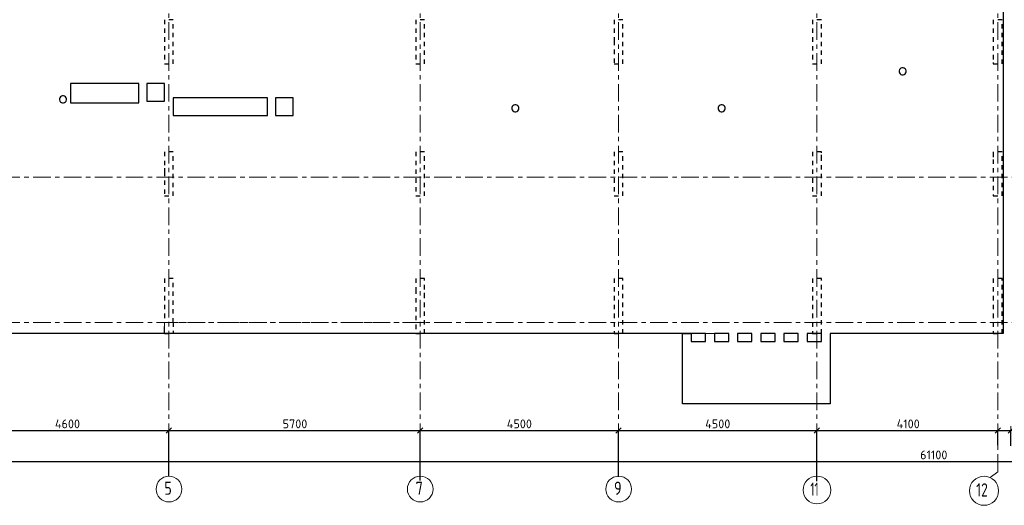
# Model space of a CAD drawing. Header units: metres. Extents: x -38 to 97, y -15 to 21.
# Tile 3 of 222: x 10 to 33, y -4 to 7. Entities that reach past the tile are written whole.
import ezdxf

# ---------------------------------------------------------------- set-up
doc = ezdxf.new("R2010")
doc.units = ezdxf.units.M
doc.header["$PDMODE"] = 65
for name, pattern in [('______11', [0.5, 0.4, -0.05, 0, -0.05]), ('______2', [0.0405, 0.03, -0.0105]), ('______3', [0.5, 0.4, -0.1]), ('______5', [1.1, 0.8, -0.1, 0.1, -0.1])]:
    doc.linetypes.add(name, pattern=pattern)
for name, color, linetype, lineweight in [('XR$2$Осевая линия (1)', 7, '______5', 13), ('XR$2$Размерная линия (1)', 7, 'Continuous', 13), ('XR$6$Балка (1)', 7, '______3', 13), ('XR$6$Перекрытие (1)', 7, 'Continuous', 35)]:
    doc.layers.add(name, color=color, linetype=linetype, lineweight=lineweight)
doc.layers.add('XR$7$Стена_ бетон несущ.', color=7, linetype='Continuous', lineweight=70, true_color=0xb4b496)
doc.styles.add('ISOCPEUR', font='txt')
doc.dimstyles.new('DIMSTYLE_3', dxfattribs={"dimtxt": 0.2, "dimasz": 0.2, "dimexe": 0, "dimexo": 0, "dimgap": 0.1, "dimtad": 2, "dimdec": 0, "dimlfac": 1000, "dimrnd": 5, "dimzin": 12, "dimdsep": 46, "dimtxsty": 'ISOCPEUR', "dimblk1": 'ALL_ML_STRICH', "dimblk2": 'ALL_ML_STRICH', "dimsah": 1, "dimcen": 0, "dimclrd": 7, "dimclre": 256, "dimclrt": 7, "dimadec": 0, "dimazin": 0, "dimtfac": 1, "dimtdec": 0, "dimtix": 1, "dimtmove": 2, "dimatfit": 3, "dimfxl": 0, "dimtzin": 0, "dimlwd": 0, "dimlwe": -3, "dimarcsym": 0})
doc.dimstyles.new('DIMSTYLE_4', dxfattribs={"dimtxt": 0.2, "dimasz": 0.2, "dimexe": 0, "dimexo": 0, "dimgap": 0.1, "dimtad": 0, "dimdec": 0, "dimlfac": 1000, "dimrnd": 5, "dimzin": 12, "dimdsep": 46, "dimtxsty": 'ISOCPEUR', "dimblk1": 'ALL_ML_STRICH', "dimblk2": 'ALL_ML_STRICH', "dimsah": 1, "dimcen": 0, "dimclrd": 7, "dimclre": 256, "dimclrt": 7, "dimadec": 0, "dimazin": 0, "dimtfac": 1, "dimtdec": 0, "dimtix": 1, "dimtmove": 2, "dimatfit": 3, "dimfxl": 0, "dimtvp": 1.2, "dimtzin": 0, "dimlwd": 0, "dimlwe": -3, "dimarcsym": 0})

# ---------------------------------------------------------------- blocks, each defined once
blk = doc.blocks.new('ALL_ML_STRICH')
at = {"color": 0, "linetype": 'ByBlock', "lineweight": -2}
for p, q in [((-1, 0), (0.5, 0)), ((-0.3, -0.3), (0.3, 0.3)), ((0, -0.5), (0, 0.5))]:
    blk.add_line(p, q, dxfattribs=at)
blk = doc.blocks.new('*D12')
at = {"layer": 'DEFPOINTS', "color": 7, "linetype": 'Continuous', "lineweight": 13, "transparency": 33554687}
for p in [(0.5, -3.103), (0.5, -3.156), (61.6, -3.14)]:
    blk.add_point(p, dxfattribs=at)
at = {"layer": 'XR$2$Размерная линия (1)', "color": 9, "linetype": 'Continuous', "lineweight": -2, "true_color": 0xc7c7c7, "transparency": 33554687}
for p, q in [((0.5, -3.123), (0.5, -3.156)), ((61.6, -3.156), (61.6, -3.156))]:
    blk.add_line(p, q, dxfattribs=at)
at = {"layer": 'XR$2$Размерная линия (1)', "color": 7, "linetype": 'Continuous', "lineweight": -2, "transparency": 33554687}
blk.add_line((0.5, -3.156), (61.6, -3.156), dxfattribs=at)
at = {"layer": 'XR$2$Размерная линия (1)', "color": 7, "linetype": 'Continuous', "lineweight": 13, "transparency": 33554687, "xscale": 0.2, "yscale": 0.2, "zscale": 0.2, "rotation": 180}
blk.add_blockref('ALL_ML_STRICH', (0.5, -3.156), dxfattribs=at)
at = {"layer": 'XR$2$Размерная линия (1)', "color": 7, "linetype": 'Continuous', "lineweight": 13, "transparency": 33554687, "xscale": 0.2, "yscale": 0.2, "zscale": 0.2}
blk.add_blockref('ALL_ML_STRICH', (61.6, -3.156), dxfattribs=at)
at = {"layer": 'XR$2$Размерная линия (1)', "color": 7, "linetype": 'Continuous', "lineweight": 13, "transparency": 33554687, "insert": (31.1, -3.006), "char_height": 0.2, "width": 1, "attachment_point": 5, "style": 'ISOCPEUR'}
blk.add_mtext('\\A1;{61100}', dxfattribs=at)
blk = doc.blocks.new('*D15')
at = {"layer": 'DEFPOINTS', "color": 7, "linetype": 'Continuous', "lineweight": 13, "transparency": 33554687}
for p in [(9.15, -2.452), (9.15, -3.513), (13.75, -3.513)]:
    blk.add_point(p, dxfattribs=at)
at = {"layer": 'XR$2$Размерная линия (1)', "color": 9, "linetype": 'Continuous', "lineweight": -2, "true_color": 0xc7c7c7, "transparency": 33554687}
for p, q in [((9.15, -3.493), (9.15, -2.452)), ((13.75, -3.493), (13.75, -2.452))]:
    blk.add_line(p, q, dxfattribs=at)
at = {"layer": 'XR$2$Размерная линия (1)', "color": 7, "linetype": 'Continuous', "lineweight": -2, "transparency": 33554687}
blk.add_line((9.15, -2.452), (13.75, -2.452), dxfattribs=at)
at = {"layer": 'XR$2$Размерная линия (1)', "color": 7, "linetype": 'Continuous', "lineweight": 13, "transparency": 33554687, "xscale": 0.2, "yscale": 0.2, "zscale": 0.2, "rotation": 180}
blk.add_blockref('ALL_ML_STRICH', (9.15, -2.452), dxfattribs=at)
at = {"layer": 'XR$2$Размерная линия (1)', "color": 7, "linetype": 'Continuous', "lineweight": 13, "transparency": 33554687, "xscale": 0.2, "yscale": 0.2, "zscale": 0.2}
blk.add_blockref('ALL_ML_STRICH', (13.75, -2.452), dxfattribs=at)
at = {"layer": 'XR$2$Размерная линия (1)', "color": 7, "linetype": 'Continuous', "lineweight": 13, "transparency": 33554687, "insert": (11.45, -2.302), "char_height": 0.2, "width": 0.8, "attachment_point": 5, "style": 'ISOCPEUR'}
blk.add_mtext('\\A1;{4600}', dxfattribs=at)
blk = doc.blocks.new('*D16')
at = {"layer": 'DEFPOINTS', "color": 7, "linetype": 'Continuous', "lineweight": 13, "transparency": 33554687}
for p in [(13.75, -2.452), (13.75, -3.513), (19.45, -3.607)]:
    blk.add_point(p, dxfattribs=at)
at = {"layer": 'XR$2$Размерная линия (1)', "color": 9, "linetype": 'Continuous', "lineweight": -2, "true_color": 0xc7c7c7, "transparency": 33554687}
for p, q in [((13.75, -3.493), (13.75, -2.452)), ((19.45, -3.587), (19.45, -2.452))]:
    blk.add_line(p, q, dxfattribs=at)
at = {"layer": 'XR$2$Размерная линия (1)', "color": 7, "linetype": 'Continuous', "lineweight": -2, "transparency": 33554687}
blk.add_line((13.75, -2.452), (19.45, -2.452), dxfattribs=at)
at = {"layer": 'XR$2$Размерная линия (1)', "color": 7, "linetype": 'Continuous', "lineweight": 13, "transparency": 33554687, "xscale": 0.2, "yscale": 0.2, "zscale": 0.2, "rotation": 180}
blk.add_blockref('ALL_ML_STRICH', (13.75, -2.452), dxfattribs=at)
at = {"layer": 'XR$2$Размерная линия (1)', "color": 7, "linetype": 'Continuous', "lineweight": 13, "transparency": 33554687, "xscale": 0.2, "yscale": 0.2, "zscale": 0.2}
blk.add_blockref('ALL_ML_STRICH', (19.45, -2.452), dxfattribs=at)
at = {"layer": 'XR$2$Размерная линия (1)', "color": 7, "linetype": 'Continuous', "lineweight": 13, "transparency": 33554687, "insert": (16.61, -2.302), "char_height": 0.2, "width": 0.8, "attachment_point": 5, "style": 'ISOCPEUR'}
blk.add_mtext('\\A1;{5700}', dxfattribs=at)
blk = doc.blocks.new('*D17')
at = {"layer": 'DEFPOINTS', "color": 7, "linetype": 'Continuous', "lineweight": 13, "transparency": 33554687}
for p in [(19.45, -2.452), (23.95, -3.521), (19.45, -3.607)]:
    blk.add_point(p, dxfattribs=at)
at = {"layer": 'XR$2$Размерная линия (1)', "color": 9, "linetype": 'Continuous', "lineweight": -2, "true_color": 0xc7c7c7, "transparency": 33554687}
for p, q in [((19.45, -3.587), (19.45, -2.452)), ((23.95, -3.501), (23.95, -2.452))]:
    blk.add_line(p, q, dxfattribs=at)
at = {"layer": 'XR$2$Размерная линия (1)', "color": 7, "linetype": 'Continuous', "lineweight": -2, "transparency": 33554687}
blk.add_line((19.45, -2.452), (23.95, -2.452), dxfattribs=at)
at = {"layer": 'XR$2$Размерная линия (1)', "color": 7, "linetype": 'Continuous', "lineweight": 13, "transparency": 33554687, "xscale": 0.2, "yscale": 0.2, "zscale": 0.2, "rotation": 180}
blk.add_blockref('ALL_ML_STRICH', (19.45, -2.452), dxfattribs=at)
at = {"layer": 'XR$2$Размерная линия (1)', "color": 7, "linetype": 'Continuous', "lineweight": 13, "transparency": 33554687, "xscale": 0.2, "yscale": 0.2, "zscale": 0.2}
blk.add_blockref('ALL_ML_STRICH', (23.95, -2.452), dxfattribs=at)
at = {"layer": 'XR$2$Размерная линия (1)', "color": 7, "linetype": 'Continuous', "lineweight": 13, "transparency": 33554687, "insert": (21.7, -2.302), "char_height": 0.2, "width": 0.8, "attachment_point": 5, "style": 'ISOCPEUR'}
blk.add_mtext('\\A1;{4500}', dxfattribs=at)
blk = doc.blocks.new('*D18')
at = {"layer": 'DEFPOINTS', "color": 7, "linetype": 'Continuous', "lineweight": 13, "transparency": 33554687}
for p in [(23.95, -2.452), (23.95, -3.521), (28.45, -3.623)]:
    blk.add_point(p, dxfattribs=at)
at = {"layer": 'XR$2$Размерная линия (1)', "color": 9, "linetype": 'Continuous', "lineweight": -2, "true_color": 0xc7c7c7, "transparency": 33554687}
for p, q in [((23.95, -3.501), (23.95, -2.452)), ((28.45, -3.603), (28.45, -2.452))]:
    blk.add_line(p, q, dxfattribs=at)
at = {"layer": 'XR$2$Размерная линия (1)', "color": 7, "linetype": 'Continuous', "lineweight": -2, "transparency": 33554687}
blk.add_line((23.95, -2.452), (28.45, -2.452), dxfattribs=at)
at = {"layer": 'XR$2$Размерная линия (1)', "color": 7, "linetype": 'Continuous', "lineweight": 13, "transparency": 33554687, "xscale": 0.2, "yscale": 0.2, "zscale": 0.2, "rotation": 180}
blk.add_blockref('ALL_ML_STRICH', (23.95, -2.452), dxfattribs=at)
at = {"layer": 'XR$2$Размерная линия (1)', "color": 7, "linetype": 'Continuous', "lineweight": 13, "transparency": 33554687, "xscale": 0.2, "yscale": 0.2, "zscale": 0.2}
blk.add_blockref('ALL_ML_STRICH', (28.45, -2.452), dxfattribs=at)
at = {"layer": 'XR$2$Размерная линия (1)', "color": 7, "linetype": 'Continuous', "lineweight": 13, "transparency": 33554687, "insert": (26.2, -2.302), "char_height": 0.2, "width": 0.8, "attachment_point": 5, "style": 'ISOCPEUR'}
blk.add_mtext('\\A1;{4500}', dxfattribs=at)
blk = doc.blocks.new('*D19')
at = {"layer": 'DEFPOINTS', "color": 7, "linetype": 'Continuous', "lineweight": 13, "transparency": 33554687}
for p in [(28.45, -2.452), (32.55, -2.802), (28.45, -3.623)]:
    blk.add_point(p, dxfattribs=at)
at = {"layer": 'XR$2$Размерная линия (1)', "color": 9, "linetype": 'Continuous', "lineweight": -2, "true_color": 0xc7c7c7, "transparency": 33554687}
for p, q in [((28.45, -3.603), (28.45, -2.452)), ((32.55, -2.782), (32.55, -2.452))]:
    blk.add_line(p, q, dxfattribs=at)
at = {"layer": 'XR$2$Размерная линия (1)', "color": 7, "linetype": 'Continuous', "lineweight": -2, "transparency": 33554687}
blk.add_line((28.45, -2.452), (32.55, -2.452), dxfattribs=at)
at = {"layer": 'XR$2$Размерная линия (1)', "color": 7, "linetype": 'Continuous', "lineweight": 13, "transparency": 33554687, "xscale": 0.2, "yscale": 0.2, "zscale": 0.2, "rotation": 180}
blk.add_blockref('ALL_ML_STRICH', (28.45, -2.452), dxfattribs=at)
at = {"layer": 'XR$2$Размерная линия (1)', "color": 7, "linetype": 'Continuous', "lineweight": 13, "transparency": 33554687, "xscale": 0.2, "yscale": 0.2, "zscale": 0.2}
blk.add_blockref('ALL_ML_STRICH', (32.55, -2.452), dxfattribs=at)
at = {"layer": 'XR$2$Размерная линия (1)', "color": 7, "linetype": 'Continuous', "lineweight": 13, "transparency": 33554687, "insert": (30.52, -2.302), "char_height": 0.2, "width": 0.8, "attachment_point": 5, "style": 'ISOCPEUR'}
blk.add_mtext('\\A1;{4100}', dxfattribs=at)
blk = doc.blocks.new('*D20')
at = {"layer": 'DEFPOINTS', "color": 7, "linetype": 'Continuous', "lineweight": 13, "transparency": 33554687}
for p in [(32.55, -2.452), (32.55, -2.802), (32.85, -2.818)]:
    blk.add_point(p, dxfattribs=at)
at = {"layer": 'XR$2$Размерная линия (1)', "color": 9, "linetype": 'Continuous', "lineweight": -2, "true_color": 0xc7c7c7, "transparency": 33554687}
for p, q in [((32.55, -2.782), (32.55, -2.452)), ((32.85, -2.798), (32.85, -2.452))]:
    blk.add_line(p, q, dxfattribs=at)
at = {"layer": 'XR$2$Размерная линия (1)', "color": 7, "linetype": 'Continuous', "lineweight": -2, "transparency": 33554687}
blk.add_line((32.55, -2.452), (32.85, -2.452), dxfattribs=at)
at = {"layer": 'XR$2$Размерная линия (1)', "color": 7, "linetype": 'Continuous', "lineweight": 13, "transparency": 33554687, "xscale": 0.2, "yscale": 0.2, "zscale": 0.2, "rotation": 180}
blk.add_blockref('ALL_ML_STRICH', (32.55, -2.452), dxfattribs=at)
at = {"layer": 'XR$2$Размерная линия (1)', "color": 7, "linetype": 'Continuous', "lineweight": 13, "transparency": 33554687, "xscale": 0.2, "yscale": 0.2, "zscale": 0.2}
blk.add_blockref('ALL_ML_STRICH', (32.85, -2.452), dxfattribs=at)
at = {"layer": 'XR$2$Размерная линия (1)', "color": 7, "linetype": 'Continuous', "lineweight": 13, "transparency": 33554687, "insert": (33.178, -2.7), "char_height": 0.2, "width": 0.6, "attachment_point": 5, "style": 'ISOCPEUR'}
blk.add_mtext('\\A1;{300}', dxfattribs=at)

msp = doc.modelspace()

# ---------------------------------------------------------------- linework, layer by layer
at = {"layer": 'XR$2$Осевая линия (1)', "color": 253, "linetype": '______11', "lineweight": 13, "true_color": 0xa0a0a0, "transparency": 33554687}
for p, q in [((32.55, -3.39), (32.55, 19.78)), ((28.45, -3.39), (28.45, 8.92)), ((13.75, -3.39), (13.75, 8.13)), ((19.45, -3.39), (19.45, 8.13)), ((23.95, -3.39), (23.95, 8.13)), ((-2.63, 3.3), (62.6, 3.3)), ((-2.63, 0), (62.6, 0)), ((32.3812, -3.5157), (32.55, -3.39))]:
    msp.add_line(p, q, dxfattribs=at)
at = {"layer": 'XR$2$Осевая линия (1)', "color": 7, "linetype": 'Continuous', "lineweight": 13, "transparency": 33554687}
for centre, radius in [((13.7524, -3.7819), 0.2924), ((19.4524, -3.7819), 0.2924), ((23.9524, -3.7819), 0.2924), ((28.4509, -3.8029), 0.3134), ((32.2404, -3.8199), 0.3304)]:
    msp.add_circle(centre, radius, dxfattribs=at)
at = {"layer": 'XR$6$Балка (1)', "color": 7, "linetype": '______2', "lineweight": 18, "transparency": 33554687}
for p, q in [((13.6501, 0.0002), (13.6501, -0.2498)), ((19.55, 0.0002), (13.6501, 0.0002)), ((19.55, -0.2498), (19.55, 0.0002))]:
    msp.add_line(p, q, dxfattribs=at)
at = {"layer": 'XR$6$Перекрытие (1)', "color": 7, "linetype": 'Continuous', "lineweight": 25, "transparency": 33554687}
for p, q in [((32.675, 16.6502), (32.675, -0.25)), ((30.3201, 5.7369), (30.3123, 5.7129)), ((30.3123, 5.7129), (30.3123, 5.6876)), ((30.3123, 5.6876), (30.3201, 5.6636)), ((30.3349, 5.7573), (30.3201, 5.7369)), ((30.3201, 5.6636), (30.3349, 5.6432)), ((30.3553, 5.7721), (30.3349, 5.7573)), ((30.3349, 5.6432), (30.3553, 5.6284)), ((30.3793, 5.7799), (30.3553, 5.7721)), ((30.3553, 5.6284), (30.3793, 5.6206)), ((30.4046, 5.7799), (30.3793, 5.7799)), ((30.3793, 5.6206), (30.4046, 5.6206)), ((30.4286, 5.7721), (30.4046, 5.7799)), ((30.4046, 5.6206), (30.4286, 5.6284)), ((30.449, 5.7573), (30.4286, 5.7721)), ((30.4286, 5.6284), (30.449, 5.6432)), ((30.4638, 5.7369), (30.449, 5.7573)), ((30.449, 5.6432), (30.4638, 5.6636)), ((30.4716, 5.7129), (30.4638, 5.7369)), ((30.4638, 5.6636), (30.4716, 5.6876)), ((30.4716, 5.6876), (30.4716, 5.7129)), ((11.52, 5.4203), (11.52, 4.9803)), ((13.07, 5.4203), (11.52, 5.4203)), ((13.07, 4.9803), (13.07, 5.4203)), ((13.6501, 5.4201), (13.2501, 5.42)), ((13.2501, 5.42), (13.2501, 5.02)), ((13.6501, 5.0201), (13.6501, 5.4201)), ((11.3357, 5.14), (11.3117, 5.1322)), ((11.361, 5.14), (11.3357, 5.14)), ((11.385, 5.1322), (11.361, 5.14)), ((11.2765, 5.0969), (11.2687, 5.0729)), ((11.2687, 5.0729), (11.2687, 5.0477)), ((11.2687, 5.0477), (11.2765, 5.0237)), ((11.2913, 5.1174), (11.2765, 5.0969)), ((11.2765, 5.0237), (11.2913, 5.0033)), ((11.3117, 5.1322), (11.2913, 5.1174)), ((11.2913, 5.0033), (11.3117, 4.9885)), ((11.3117, 4.9885), (11.3357, 4.9807)), ((11.3357, 4.9807), (11.361, 4.9807)), ((11.361, 4.9807), (11.385, 4.9885)), ((11.4054, 5.1174), (11.385, 5.1322)), ((11.385, 4.9885), (11.4054, 5.0033)), ((11.4202, 5.0969), (11.4054, 5.1174)), ((11.4054, 5.0033), (11.4202, 5.0237)), ((11.428, 5.0729), (11.4202, 5.0969)), ((11.4202, 5.0237), (11.428, 5.0477)), ((11.428, 5.0477), (11.428, 5.0729)), ((11.52, 4.9803), (13.07, 4.9803)), ((13.2501, 5.02), (13.6501, 5.0201)), ((13.85, 5.0968), (13.85, 4.6968)), ((15.99, 5.0968), (13.85, 5.0968)), ((15.99, 4.6968), (15.99, 5.0968)), ((16.17, 5.0968), (16.17, 4.6968)), ((16.57, 5.0968), (16.17, 5.0968)), ((16.57, 4.6968), (16.57, 5.0968)), ((21.5509, 4.918), (21.536, 4.8976)), ((21.5713, 4.9328), (21.5509, 4.918)), ((21.5953, 4.9406), (21.5713, 4.9328)), ((21.6205, 4.9406), (21.5953, 4.9406)), ((21.6445, 4.9328), (21.6205, 4.9406)), ((21.6649, 4.918), (21.6445, 4.9328)), ((21.6798, 4.8976), (21.6649, 4.918)), ((26.231, 4.918), (26.2162, 4.8976)), ((26.2514, 4.9328), (26.231, 4.918)), ((26.2754, 4.9406), (26.2514, 4.9328)), ((26.3006, 4.9406), (26.2754, 4.9406)), ((26.3246, 4.9328), (26.3006, 4.9406)), ((26.3451, 4.918), (26.3246, 4.9328)), ((26.3599, 4.8976), (26.3451, 4.918)), ((13.85, 4.6968), (15.99, 4.6968)), ((16.17, 4.6968), (16.57, 4.6968)), ((21.536, 4.8976), (21.5282, 4.8736)), ((21.5282, 4.8736), (21.5282, 4.8483)), ((21.5282, 4.8483), (21.536, 4.8243)), ((21.536, 4.8243), (21.5509, 4.8039)), ((21.5509, 4.8039), (21.5713, 4.7891)), ((21.5713, 4.7891), (21.5953, 4.7813)), ((21.5953, 4.7813), (21.6205, 4.7813)), ((21.6205, 4.7813), (21.6445, 4.7891)), ((21.6445, 4.7891), (21.6649, 4.8039)), ((21.6649, 4.8039), (21.6798, 4.8243)), ((21.6876, 4.8736), (21.6798, 4.8976)), ((21.6798, 4.8243), (21.6876, 4.8483)), ((21.6876, 4.8483), (21.6876, 4.8736)), ((26.2162, 4.8976), (26.2084, 4.8736)), ((26.2084, 4.8736), (26.2084, 4.8483)), ((26.2084, 4.8483), (26.2162, 4.8243)), ((26.2162, 4.8243), (26.231, 4.8039)), ((26.231, 4.8039), (26.2514, 4.7891)), ((26.2514, 4.7891), (26.2754, 4.7813)), ((26.2754, 4.7813), (26.3006, 4.7813)), ((26.3006, 4.7813), (26.3246, 4.7891)), ((26.3246, 4.7891), (26.3451, 4.8039)), ((26.3451, 4.8039), (26.3599, 4.8243)), ((26.3677, 4.8736), (26.3599, 4.8976)), ((26.3599, 4.8243), (26.3677, 4.8483)), ((26.3677, 4.8483), (26.3677, 4.8736)), ((13.6501, -0.2498), (0.25, -0.2498)), ((13.6501, -0.2498), (13.6501, -0.2498)), ((19.55, -0.2498), (13.6501, -0.2498)), ((25.925, -0.2499), (19.55, -0.2498)), ((25.4, -0.5099), (25.4, -0.2499)), ((25.4, -0.2499), (25.6, -0.2499)), ((25.6, -0.2499), (25.6, -0.4298)), ((25.6, -0.4298), (25.925, -0.4298)), ((25.925, -0.4298), (25.925, -0.2499)), ((26.125, -0.2499), (26.125, -0.4298)), ((26.45, -0.2499), (26.125, -0.2499)), ((26.125, -0.4298), (26.45, -0.4298)), ((26.45, -0.4298), (26.45, -0.2499)), ((26.975, -0.2499), (26.65, -0.2499)), ((26.65, -0.2499), (26.65, -0.4298)), ((26.65, -0.4298), (26.975, -0.4298)), ((26.975, -0.4298), (26.975, -0.2499)), ((27.5, -0.2499), (27.175, -0.2499)), ((27.175, -0.2499), (27.175, -0.4298)), ((27.175, -0.4298), (27.5, -0.4298)), ((27.5, -0.4298), (27.5, -0.2499)), ((27.7, -0.2499), (27.7, -0.4298)), ((28.025, -0.2499), (27.7, -0.2499)), ((27.7, -0.4298), (28.025, -0.4298)), ((28.025, -0.4298), (28.025, -0.2499)), ((28.55, -0.2499), (28.225, -0.2499)), ((28.225, -0.2499), (28.225, -0.4298)), ((28.225, -0.4298), (28.55, -0.4298)), ((28.55, -0.4298), (28.55, -0.2499)), ((32.675, -0.25), (28.75, -0.2499)), ((28.75, -0.2499), (28.75, -0.5099)), ((25.4, -1.8498), (25.4, -0.5099)), ((28.75, -0.5099), (28.75, -1.8498)), ((28.75, -1.8498), (25.4, -1.8498))]:
    msp.add_line(p, q, dxfattribs=at)
at = {"layer": 'XR$6$Перекрытие (1)', "color": 7, "linetype": '______2', "lineweight": 18, "transparency": 33554687}
for p, q in [((25.925, -0.2499), (26.125, -0.2499)), ((26.125, -0.2499), (25.925, -0.2499))]:
    msp.add_line(p, q, dxfattribs=at)
at = {"layer": 'XR$7$Стена_ бетон несущ.', "color": 253, "linetype": '______2', "lineweight": -3, "true_color": 0xa0a0a0, "transparency": 33554687}
for p, q in [((13.85, 6.87), (13.65, 6.87)), ((13.65, 6.87), (13.65, 5.87)), ((13.85, 5.87), (13.85, 6.87)), ((19.35, 6.87), (19.35, 5.87)), ((19.55, 6.87), (19.35, 6.87)), ((19.55, 5.87), (19.55, 6.87)), ((24.05, 6.87), (23.85, 6.87)), ((23.85, 6.87), (23.85, 6.67)), ((24.05, 6.67), (24.05, 6.87)), ((28.55, 6.87), (28.35, 6.87)), ((28.35, 6.87), (28.35, 5.87)), ((28.55, 5.87), (28.55, 6.87)), ((32.65, 6.87), (32.45, 6.87)), ((32.45, 6.87), (32.45, 5.8989)), ((32.65, 5.87), (32.65, 6.87)), ((23.85, 6.67), (23.85, 6.47)), ((24.05, 5.87), (24.05, 6.67)), ((23.85, 6.47), (23.85, 6.39)), ((23.85, 6.39), (23.85, 5.87)), ((13.65, 5.87), (13.85, 5.87)), ((19.35, 5.87), (19.55, 5.87)), ((23.85, 5.87), (24.05, 5.87)), ((28.35, 5.87), (28.55, 5.87)), ((32.45, 5.8989), (32.45, 5.87)), ((32.45, 5.87), (32.65, 5.87)), ((13.85, 3.87), (13.65, 3.87)), ((13.65, 3.87), (13.65, 3.5001)), ((13.85, 2.87), (13.85, 3.87)), ((19.35, 3.87), (19.35, 2.87)), ((19.55, 3.87), (19.35, 3.87)), ((19.55, 2.87), (19.55, 3.87)), ((24.05, 3.87), (23.85, 3.87)), ((23.85, 3.87), (23.85, 2.87)), ((24.05, 2.87), (24.05, 3.87)), ((28.55, 3.87), (28.35, 3.87)), ((28.35, 3.87), (28.35, 2.87)), ((28.55, 3.85), (28.55, 3.87)), ((28.55, 3.7), (28.55, 3.85)), ((32.65, 3.87), (32.45, 3.87)), ((32.45, 3.87), (32.45, 3.85)), ((32.45, 3.85), (32.45, 3.7)), ((32.65, 2.87), (32.65, 3.87)), ((28.55, 2.87), (28.55, 3.7)), ((32.45, 3.7), (32.45, 2.87)), ((13.65, 3.5001), (13.65, 3.4201)), ((13.65, 3.4201), (13.65, 2.87)), ((13.65, 2.87), (13.85, 2.87)), ((19.35, 2.87), (19.55, 2.87)), ((23.85, 2.87), (24.05, 2.87)), ((28.35, 2.87), (28.55, 2.87)), ((32.45, 2.87), (32.65, 2.87)), ((13.85, 1), (13.65, 1)), ((13.65, 1), (13.65, 0)), ((13.85, 0), (13.85, 1)), ((19.55, 1), (19.35, 1)), ((19.35, 1), (19.35, 0.75)), ((19.55, 0.75), (19.55, 1)), ((24.05, 1), (23.85, 1)), ((23.85, 1), (23.85, -0.25)), ((24.05, -0.25), (24.05, 1)), ((28.55, 1), (28.35, 1)), ((28.35, 1), (28.35, -0.25)), ((28.55, -0.25), (28.55, 1)), ((32.45, 1), (32.45, -0.25)), ((32.65, 1), (32.45, 1)), ((32.65, -0.25), (32.65, 1)), ((32.65, 1), (32.65, 1)), ((19.35, 0.75), (19.35, -0.25)), ((19.55, 0.5702), (19.55, 0.75)), ((19.55, -0.25), (19.55, 0.5702)), ((13.65, 0), (13.6501, 0)), ((13.6501, -0.194), (13.6501, 0)), ((13.85, 0), (13.85, -0.194)), ((13.6501, -0.25), (13.6501, -0.194)), ((13.85, -0.194), (13.85, -0.25)), ((13.6501, -0.25), (13.85, -0.25)), ((19.35, -0.25), (19.55, -0.25)), ((23.85, -0.25), (24.05, -0.25)), ((28.35, -0.25), (28.55, -0.25)), ((32.45, -0.25), (32.65, -0.25))]:
    msp.add_line(p, q, dxfattribs=at)

# ---------------------------------------------------------------- texts
at = {"layer": 'XR$2$Осевая линия (1)', "color": 7, "linetype": 'Continuous', "lineweight": 13, "transparency": 33554687, "char_height": 0.3, "attachment_point": 7, "style": 'ISOCPEUR'}
for s, insert, width in [('\\W0.78;5', (13.6474, -3.9124), 0.326407), ('\\W0.78;7', (19.3474, -3.9124), 0.326407), ('\\W0.78;9', (23.8474, -3.9124), 0.326407), ('\\W0.62;11', (28.3009, -3.9334), 0.39375), ('\\W0.75;12', (32.0604, -3.9504), 0.472281)]:
    msp.add_mtext(s, dxfattribs=dict(at, insert=insert, width=width))

# ---------------------------------------------------------------- dimensions: what is measured, and where the dimension line sits
at = {"layer": 'XR$2$Размерная линия (1)', "color": 7, "linetype": 'Continuous', "lineweight": 13, "transparency": 33554687}
for base, p1, p2, dimstyle, picture, middle in [((13.75, -2.452), (9.15, -3.4932), (13.75, -3.4932), 'DIMSTYLE_3', '*D15', (11.45, -2.302)), ((19.45, -2.452), (13.75, -3.4932), (19.45, -3.5875), 'DIMSTYLE_3', '*D16', (16.61, -2.302)), ((23.95, -2.452), (19.45, -3.5875), (23.95, -3.5008), 'DIMSTYLE_3', '*D17', (21.7, -2.302)), ((28.45, -2.452), (23.95, -3.5008), (28.45, -3.6033), 'DIMSTYLE_3', '*D18', (26.2, -2.302)), ((32.55, -2.452), (28.45, -3.6033), (32.55, -2.7816), 'DIMSTYLE_3', '*D19', (30.52, -2.302)), ((32.85, -2.452), (32.55, -2.7816), (32.85, -2.7982), 'DIMSTYLE_4', '*D20', (33.1784, -2.6996)), ((61.6, -3.1563), (0.5, -3.1233), (61.6, -3.1563), 'DIMSTYLE_3', '*D12', (31.1, -3.0063))]:
    dim = msp.add_linear_dim(base=base, p1=p1, p2=p2, dimstyle=dimstyle, override={"dimpost": '<>', "dimclrd": 7, "dimclre": 9, "dimclrt": 7, "dimlwd": 0, "dimlwe": 65533}, dxfattribs=at)
    dim.commit()
    dim.dimension.update_dxf_attribs({"geometry": picture, "text_midpoint": middle, "dimtype": 160})

doc.saveas('drawing.dxf')
